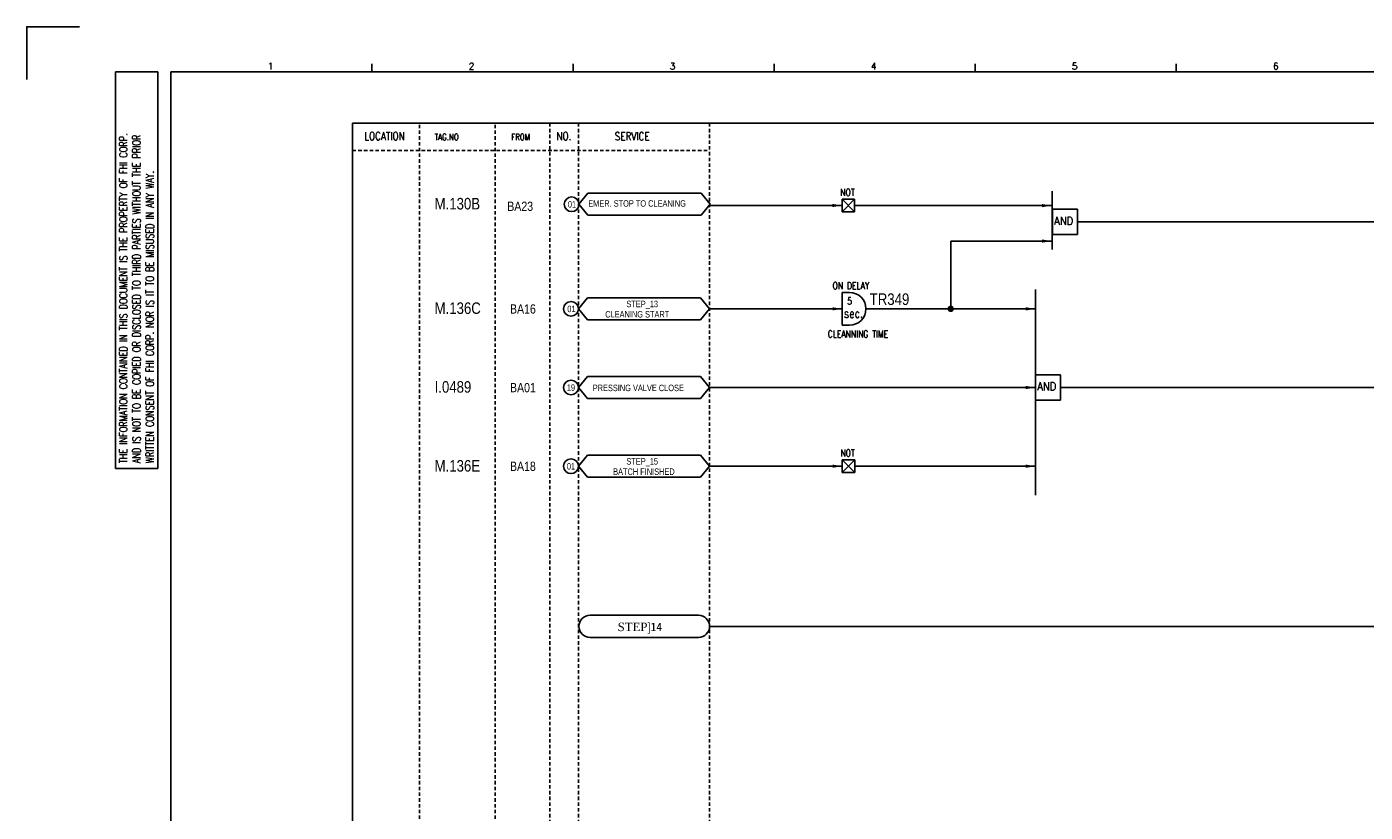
# Model space of a CAD drawing. Extents: x 1510 to 2476, y 390 to 1073.
# Tile 2 of 4: x 1510 to 2091, y 732 to 1073. Entities that reach past the tile are written whole.
import ezdxf
from ezdxf.enums import TextEntityAlignment as Align

# ---------------------------------------------------------------- set-up
doc = ezdxf.new("R2010")
doc.units = 0
doc.header["$MEASUREMENT"] = 0
doc.linetypes.add('HIDDEN', pattern=[4, 1.5, -1, 1.5])
doc.layers.get('0').update_dxf_attribs({"linetype": 'CONTINUOUS'})
doc.layers.get('DEFPOINTS').update_dxf_attribs({"linetype": 'CONTINUOUS'})
for name, color, linetype in [('CON', 4, 'CONTINUOUS'), ('DCS', 7, 'CONTINUOUS'), ('DIM', 3, 'CONTINUOUS'), ('HID', 2, 'HIDDEN'), ('圖框CON', 4, 'CONTINUOUS'), ('框線', 6, 'CONTINUOUS')]:
    doc.layers.add(name, color=color, linetype=linetype)
doc.styles.add('DAYUKP', font='complex', dxfattribs={"bigfont": 'DAYUKP.SHX'})
doc.styles.add('ROMANS', font='romans', dxfattribs={"width": 0.8})
doc.styles.add('style3', font='ARIALN.TTF')

# ---------------------------------------------------------------- blocks, each defined once
blk = doc.blocks.new('LEADER')
at = {"layer": 'CON'}
blk.add_solid([(0.85, -0.57), (0.85, -1.57), (3.85, -1.07)], dxfattribs=at)
blk = doc.blocks.new('1')
at = {"layer": 'DEFPOINTS'}
blk.add_lwpolyline([(1268.99, 689.33), (1246.02, 689.33), (1246.02, 666.36)], dxfattribs=at)
at = {"layer": '圖框CON'}
for p, q in [((1284.5, 669.81), (1302.87, 669.81)), ((1284.5, 497.52), (1284.5, 669.81)), ((1302.87, 497.52), (1302.87, 669.81)), ((1395.91, 669.85), (1395.91, 673.29)), ((1483.2, 669.85), (1483.2, 673.29)), ((1570.49, 669.85), (1570.49, 673.29)), ((1657.78, 669.85), (1657.78, 673.29)), ((1745.08, 669.85), (1745.08, 673.29)), ((1284.5, 497.52), (1302.87, 497.52))]:
    blk.add_line(p, q, dxfattribs=at)
at = {"layer": '框線'}
for p, q in [((1308.62, 669.81), (1308.62, 26.6)), ((2181.53, 669.81), (1308.62, 669.81))]:
    blk.add_line(p, q, dxfattribs=at)
at = {"style": 'DAYUKP'}
for s, p in [('1', (1350.64, 670.78)), ('2', (1437.93, 670.78)), ('3', (1525.22, 670.78)), ('4', (1612.51, 670.78)), ('5', (1699.8, 670.78)), ('6', (1787.1, 670.78))]:
    blk.add_text(s, height=2.87, dxfattribs=at).set_placement(p)
at = {"layer": 'DIM', "style": 'ROMANS', "width": 0.75}
for s, p in [('THE INFORMATION CONTAINED IN THIS DOCUMENT IS THE PROPERTY OF FHI CORP.', (1287.94, 499.82)), ('AND IS NOT TO BE COPIED OR DISCLOSED TO THIRD PARTIES WITHOUT THE PRIOR', (1293.68, 499.82)), ('WRITTEN CONSENT OF FHI CORP. NOR IS IT TO BE MISUSED IN ANY WAY.', (1299.43, 499.82))]:
    blk.add_text(s, height=3.4457, rotation=90, dxfattribs=at).set_placement(p, align=Align.MIDDLE_LEFT)

msp = doc.modelspace()

# ---------------------------------------------------------------- linework, layer by layer
at = {"layer": 'CON', "color": 6}
for p, q in [((1749.62, 995.58), (1753.52, 1000.4)), ((1802.66, 1000.4), (1753.52, 1000.4)), ((1806.55, 995.58), (1802.66, 1000.4)), ((1955.08, 1001.3), (1955.08, 975.96)), ((1749.62, 995.58), (1753.52, 990.77)), ((1806.55, 995.58), (1802.66, 990.77)), ((1863.86, 992.31), (1863.86, 997.77)), ((1863.86, 997.77), (1869.32, 992.31)), ((1869.32, 997.77), (1863.86, 992.31)), ((1863.86, 997.77), (1869.32, 997.77)), ((1869.32, 997.77), (1869.32, 992.31)), ((1753.52, 990.77), (1802.66, 990.77)), ((1869.32, 992.31), (1863.86, 992.31)), ((1966.03, 993.4), (1955.17, 993.4)), ((1955.17, 982.44), (1955.17, 993.4)), ((1966.03, 982.44), (1966.03, 993.4)), ((1966.03, 982.44), (1955.17, 982.44)), ((1749.38, 950.16), (1753.28, 954.98)), ((1802.42, 954.98), (1753.28, 954.98)), ((1806.32, 950.16), (1802.42, 954.98)), ((1863.92, 957.31), (1863.92, 943.02)), ((1863.92, 957.31), (1867.09, 957.31)), ((1947.83, 958.51), (1947.83, 869.21)), ((1749.38, 950.16), (1753.28, 945.35)), ((1806.32, 950.16), (1802.42, 945.35)), ((1753.28, 945.35), (1802.42, 945.35)), ((1863.92, 943.02), (1867.09, 943.02)), ((1749.38, 915.99), (1753.28, 920.81)), ((1802.42, 920.81), (1753.28, 920.81)), ((1806.32, 915.99), (1802.42, 920.81)), ((1958.69, 921.51), (1947.83, 921.51)), ((1947.83, 910.55), (1947.83, 921.51)), ((1958.69, 910.55), (1958.69, 921.51)), ((1749.38, 915.99), (1753.28, 911.17)), ((1806.32, 915.99), (1802.42, 911.17)), ((1753.28, 911.17), (1802.42, 911.17)), ((1958.69, 910.55), (1947.83, 910.55)), ((1749.38, 881.82), (1753.28, 886.64)), ((1802.42, 886.64), (1753.28, 886.64)), ((1806.32, 881.82), (1802.42, 886.64)), ((1863.92, 879.09), (1863.92, 884.55)), ((1863.92, 884.55), (1869.38, 879.09)), ((1869.38, 884.55), (1863.92, 879.09)), ((1863.92, 884.55), (1869.38, 884.55)), ((1869.38, 884.55), (1869.38, 879.09)), ((1749.38, 881.82), (1753.28, 877)), ((1806.32, 881.82), (1802.42, 877)), ((1869.38, 879.09), (1863.92, 879.09)), ((1753.28, 877), (1802.42, 877)), ((1801.5, 817.06), (1754.43, 817.06)), ((1754.43, 807.43), (1801.5, 807.43))]:
    msp.add_line(p, q, dxfattribs=at)
at = {"layer": 'CON'}
for p, q in [((1806.26, 995.04), (1863.86, 995.04)), ((1869.32, 995.04), (1955.08, 995.04)), ((1966.03, 987.92), (2216.67, 987.92)), ((1911.03, 950.16), (1911.03, 979.6)), ((1911.03, 979.6), (1955.08, 979.6)), ((1806.32, 950.16), (1863.92, 950.16)), ((1874.24, 950.16), (1947.83, 950.16)), ((1806.32, 915.99), (1947.83, 915.99)), ((1958.69, 916.03), (2251.52, 916.03)), ((1806.32, 881.82), (1863.92, 881.82)), ((1869.38, 881.82), (1947.83, 881.82)), ((2251.52, 812.24), (1806.08, 812.24))]:
    msp.add_line(p, q, dxfattribs=at)
msp.add_lwpolyline([(1651.27, 1030.8), (2365.27, 1030.8), (2365.27, 531), (1651.27, 531)], close=True, dxfattribs=at)
at = {"layer": 'CON', "const_width": 1.4}
msp.add_lwpolyline([(1910.33, 950.16, 1), (1911.73, 950.16, 1)], format="xyb", close=True, dxfattribs=at)
at = {"layer": 'CON'}
for centre in [(1746.41, 995.58), (1746.17, 950.16), (1746.17, 915.99), (1746.17, 881.82)]:
    msp.add_circle(centre, 3.21, dxfattribs=at)
at = {"layer": 'CON', "color": 6}
for centre, radius, start, end in [((1867.09, 950.16), 7.14, 270, 90), ((1754.43, 812.24), 4.82, 90, 270), ((1801.5, 812.24), 4.82, 270, 90)]:
    msp.add_arc(centre, radius, start, end, dxfattribs=at)
at = {"layer": 'HID'}
for p, q in [((1680.32, 1030.1), (1680.32, 531)), ((1713.24, 1030.1), (1713.24, 531)), ((1736.96, 1030.8), (1736.96, 530.98)), ((1749.38, 1030.8), (1749.38, 530.98)), ((1806.32, 1030.8), (1806.32, 531)), ((1651.27, 1018.9), (1806.32, 1018.9))]:
    msp.add_line(p, q, dxfattribs=at)

# ---------------------------------------------------------------- block references
msp.add_blockref('1', (263.83, 383.33))
at = {"layer": 'CON'}
for p, xscale, yscale, zscale in [((1858.46, 996.53), 1.399999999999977, 1.399999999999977, 1.399999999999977), ((1949.44, 996.49), 1.4, 1.4, 1.4), ((1949.45, 981.1), 1.4, 1.4, 1.4), ((1858.53, 951.65), 1.4, 1.4, 1.4), ((1942.44, 951.65), 1.4, 1.4, 1.4), ((1942.44, 917.48), 1.4, 1.4, 1.4), ((1858.53, 883.31), 1.399999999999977, 1.399999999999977, 1.399999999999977), ((1942.44, 883.31), 1.4, 1.4, 1.4)]:
    msp.add_blockref('LEADER', p, dxfattribs=dict(at, xscale=xscale, yscale=yscale, zscale=zscale))

# ---------------------------------------------------------------- texts
at = {"layer": 'CON', "style": 'ROMANS', "width": 0.8}
for s, height, p in [('LOCATION', 3.5, (1665.19, 1025.2)), ('NO.', 3.5, (1743.08, 1025.2)), ('SERVICE', 3.5, (1772.73, 1025.12)), ('5', 3.02, (1867.15, 953.53)), ('sec.', 3.78, (1868.82, 948.16))]:
    msp.add_text(s, height=height, dxfattribs=at).set_placement(p, align=Align.MIDDLE)
at = {"layer": 'CON', "style": 'ROMANS'}
for s, height, width, p in [('TAG.NO', 2.8, 0.8, (1686.92, 1022.54)), ('FROM', 2.8, 0.8, (1720.18, 1022.54)), ('NOT', 3.024, 0.8, (1863.09, 998.36)), ('AND', 3.5, 0.9, (1955.96, 985.6)), ('ON DELAY', 3.024, 0.8, (1859.75, 957.76)), ('CLEANNING TIME', 3.024, 0.8, (1857.63, 936.75)), ('AND', 3.5, 0.9, (1948.62, 913.71)), ('NOT', 3.024, 0.8, (1863.15, 885.14))]:
    msp.add_text(s, height=height, dxfattribs=dict(at, width=width)).set_placement(p, align=Align.BOTTOM_LEFT)
at = {"layer": 'CON', "style": 'style3'}
for s, p in [('BA23', (1718.49, 994.7)), ('BA16', (1719.67, 950.11)), ('BA01', (1719.67, 915.94)), ('BA18', (1719.67, 881.77))]:
    msp.add_text(s, height=4, dxfattribs=at).set_placement(p, align=Align.MIDDLE_LEFT)
for s, p in [('01', (1744.8, 993.3)), ('EMER. STOP TO CLEANING ', (1753.64, 993.68)), ('STEP_13', (1770.21, 950.03)), ('01', (1744.56, 947.88)), (' CLEANING START', (1760.14, 945.56)), ('19', (1744.36, 913.71)), ('PRESSING VALVE CLOSE', (1755.61, 913.58)), ('STEP_15', (1770.21, 881.69)), ('01', (1744.36, 879.54)), ('BATCH FINISHED', (1764.45, 877.21))]:
    msp.add_text(s, height=2.8, dxfattribs=at).set_placement(p, align=Align.BOTTOM_LEFT)
at = {"layer": 'CON', "insert": (1766.4, 813.87), "char_height": 3.675, "width": 27.16, "attachment_point": 1, "style": 'style3'}
msp.add_mtext('{\\f@Batang|b0|i0|c0|p18;STEP\\fUniversalMath1 BT|b0|i0|c2|p16;]\\f細明體|b0|i0|c136|p49;14}', dxfattribs=at)
at = {"layer": 'DCS', "linetype": 'ByBlock', "style": 'style3'}
for s, p in [('M.130B', (1686.94, 993.32)), ('TR349', (1875.86, 951.85)), ('M.136C', (1686.94, 947.95)), ('I.0489', (1686.94, 913.75)), ('M.136E', (1686.94, 879.48))]:
    msp.add_text(s, height=5, dxfattribs=at).set_placement(p)

doc.saveas('drawing.dxf')
